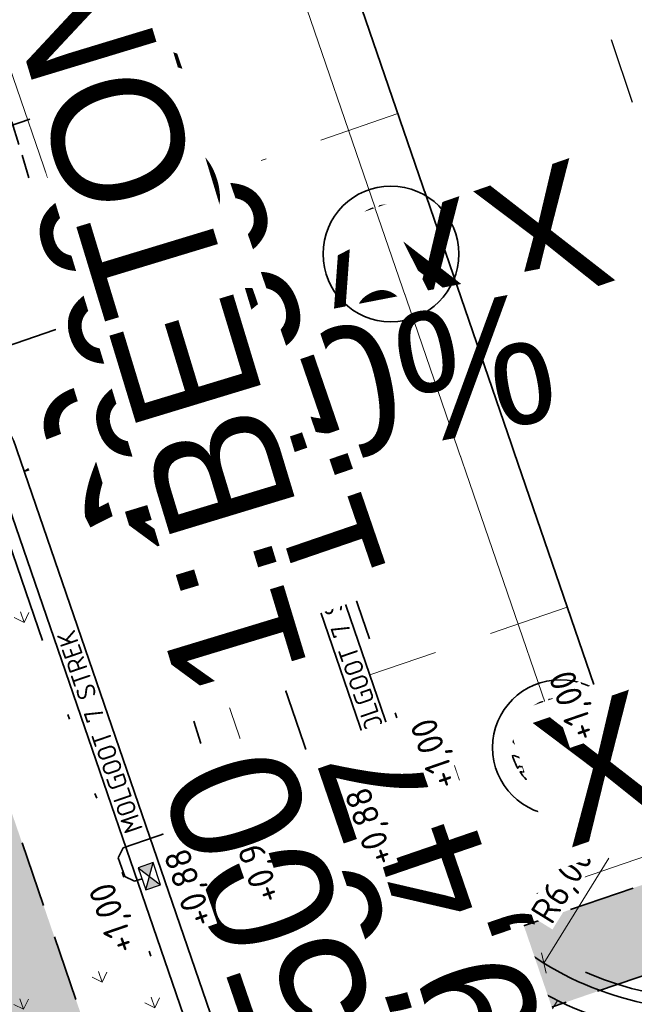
# Model space of a CAD drawing. Header units: metres. Extents: x 264779 to 275389, y 575281 to 580396.
# Tile 113 of 174: x 265373 to 265385, y 577017 to 577036. Entities that reach past the tile are written whole.
import ezdxf
from ezdxf.enums import TextEntityAlignment as Align

# ---------------------------------------------------------------- set-up
doc = ezdxf.new("R2018")
doc.units = ezdxf.units.M
doc.set_wipeout_variables(frame=1)
for name, pattern in [('AM-AS', [16, 10, -2, 2, -2]), ('B-WE-RI-HWA_HUISAANSLUITING_PVC_125-G', [10, 3.25, -0.75, 1.25, -0.75, 1.25, -0.75, 1.25, -0.75]), ('B-WE-RI-HWA_HUISAANSLUITING_PVC_160-G', [20, 6.5, -1.5, 2.5, -1.5, 2.5, -1.5, 2.5, -1.5]), ('B-WE-RI-HWA_PVC_125-G', [10, 2.25, -1.083333, 2.25, -1.083333, 2.25, -1.083333]), ('B-WE-VH-KANTOPSLUITING_TROTTOIRBAND_RWS_[AFMETINGEN1]-G', [10, 2.5, -1.5, 0, -1.5, 0, -1.5, 0, -1.5, 0, -1.5]), ('DASHED', [19.05, 12.7, -6.35]), ('HIDDEN', [9.525, 6.35, -3.175])]:
    doc.linetypes.add(name, pattern=pattern)
for name, color, linetype, lineweight, true_color in [('N-BH-KG-GRENS_PERCEEL-G', 160, 'KG-PERCEEL', 18, 0x003fff), ('N-GV-GR-BOOM-S', 7, 'Continuous', 35, 0x00a500), ('N-GV-GR-GRAS_BERMKRUIDENMENGSEL-A', 7, 'Continuous', 18, 0x00a500), ('N-OI-RI-BELUCHTINGSDRAINAGE_PVC_160-G', 3, 'B-WE-RI-DRAINAGE_PVC_160-G', 35, 0x00ff00), ('N-OI-RI-DWA_HUISAANSLUITING_PVC_160-G', 20, 'B-WE-RI-DWA_HUISAANSLUITING_PVC_160-G', 35, 0xff3f00), ('N-OI-RI-DWA_PVC_250-G', 20, 'B-WE-RI-DWA_PVC_250-G', 35, 0xff3f00), ('N-OI-RI-HWA_BETON_500-G', 150, 'B-WE-RI-HWA_PVC_125-G', 35, 0x007fff), ('N-OI-RI-HWA_HUISAANSLUITING_PVC_160-G', 150, 'B-WE-RI-HWA_HUISAANSLUITING_PVC_160-G', 35, 0x007fff), ('N-OI-RI-HWA_KOLKAANSLUITING_PVC_160-G', 150, 'B-WE-RI-HWA_HUISAANSLUITING_PVC_125-G', 35, 0x007fff), ('N-WE-RI-HWA_KOLK-S', 150, 'Continuous', 25, 0x007fff)]:
    doc.layers.add(name, color=color, linetype=linetype, lineweight=lineweight, true_color=true_color)
for name, color, linetype, lineweight in [('N-CO-AM-AS-G', 10, 'AM-AS', 9), ('N-OI-RI-ALGEMEEN-B.O.B.-T25', 7, 'Continuous', 25), ('N-OI-RI-ALGEMEEN-INFORMATIE-T25', 7, 'Continuous', 25), ('N-OI-RI-ALGEMEEN-STROOMRICHTING-S', 7, 'Continuous', 25), ('N-OI-RI-ALGEMEEN-VERHANG-T25', 7, 'Continuous', 25), ('N-WA-RI-DETAIL1-G', 1, 'HIDDEN', 18), ('N-WE-GW-BERM-G', 90, 'Continuous', 35), ('N-WE-KL-TRACE-A', 7, 'Continuous', 25), ('N-WE-KL-TRACE-G', 7, 'DASHED', 35), ('N-WE-VH-GOOT_SBS-G', 40, 'Continuous', 35), ('N-WE-VH-KANTOPSLUITING_TROTTOIRBAND_RWS_110-220x250-G', 60, 'B-WE-VH-KANTOPSLUITING_TROTTOIRBAND_RWS_[AFMETINGEN1]-G', 35), ('N-WE-VH-KNIKLIJN_AANDUIDING-G', 30, 'Continuous', 18), ('N-WE-VH-VERHARDING_STRAATBAKSTEEN_DIKFORMAAT_KEPER-G', 40, 'Continuous', 35), ('N-XX-AL-HOOGTELABEL-T25-M', 7, 'Continuous', 25), ('T-WE-GR-TOEKOMSTIG-G', 3, 'DASHED', 25), ('X-XX-AL-AANPIJLING-T25', 7, 'Continuous', 25), ('X-XX-AL-T18-1000', 10, 'Continuous', 18), ('X-XX-AL-VERKANTING_DAKPROFIEL-S', 7, 'Continuous', 25)]:
    doc.layers.add(name, color=color, linetype=linetype, lineweight=lineweight)
doc.layers.add('X-XX-AL-HULPLAAG-G', color=6, linetype='Continuous', lineweight=18, plot=False)
doc.styles.add('NLCS-ISO', font='NLCS-ISO.ttf')
doc.styles.add('NLCS-ISO-ANNOTATIVE-T18', font='NLCS-ISO.ttf', dxfattribs={"height": 1.8})
doc.styles.add('NLCS-ISO-ANNOTATIVE-T25', font='NLCS-ISO.ttf', dxfattribs={"height": 2.5})
doc.styles.add('NLCS-ISO-M1000-T25', font='NLCS-ISO.ttf', dxfattribs={"height": 2.5})
doc.styles.get("Standard").update_dxf_attribs({"font": 'arial.ttf'})
doc.linetypes.add('B-WE-RI-DRAINAGE_PVC_160-G', pattern='A,10.25,-3,[160,NLCS.shx,S=0.25,R=0,X=0,Y=0],-3.5,["o",Standard,S=1,R=0,X=-0.35,Y=-0.35],-3.25', length=20)
doc.linetypes.add('B-WE-RI-DWA_HUISAANSLUITING_PVC_160-G', pattern='A,2.5,-1,[160,NLCS.shx,S=0.25,R=0,X=0,Y=0],-1.5,[160,NLCS.shx,S=0.25,R=0,X=0,Y=0],-1.5,[160,NLCS.shx,S=0.25,R=0,X=0,Y=0],-1,2.5', length=10)
doc.linetypes.add('B-WE-RI-DWA_PVC_250-G', pattern='A,6,-5.5,["O   O   O",NLCS-ISO,S=0.5,R=0,X=-2.5,Y=-0.2],-3.5,5', length=20)
doc.linetypes.add('KG-PERCEEL', pattern='A,2.75,-1,["P",Standard,S=0.9,R=0,X=-0.5,Y=-0.45],-1,2.75,-1,[5,NLCS.shx,S=0.375,R=0,X=0,Y=0],-1', length=9.5)
doc.dimstyles.new('NLCS-ANNOTATIVE-T25-SCHRAP', dxfattribs={"dimtxt": 2.5, "dimasz": 1.4, "dimexe": 2, "dimexo": 2, "dimgap": 0.7, "dimtad": 1, "dimzin": 0, "dimtxsty": 'NLCS-ISO-ANNOTATIVE-T25', "dimblk": 'OBLIQUE', "dimcen": 2.5, "dimdle": 2, "dimclrd": 256, "dimclre": 256, "dimclrt": 256, "dimadec": 1, "dimazin": 0, "dimtfac": 1, "dimtofl": 0, "dimtmove": 1, "dimatfit": 0, "dimldrblk": 'OBLIQUE', "dimfxl": 2, "dimfxlon": 1, "dimtfillclr": 256, "dimtolj": 1, "dimtzin": 0, "dimlwd": 18, "dimlwe": 18, "dimarcsym": 0})

# ---------------------------------------------------------------- blocks, each defined once
blk = doc.blocks.new('_Oblique')
at = {"color": 0, "linetype": 'ByBlock', "lineweight": -2}
blk.add_line((-0.5, -0.5), (0.5, 0.5), dxfattribs=at)
blk = doc.blocks.new('*D121')
at = {"layer": 'Defpoints', "color": 0, "transparency": 16777216}
for p in [(265374.944, 577037.887), (265372.8, 577027.195), (265380.832, 577020.74)]:
    blk.add_point(p, dxfattribs=at)
at = {"layer": 'X-XX-AL-AANPIJLING-T25', "lineweight": 18, "transparency": 16777216}
for p, q in [((265375.073, 577037.508), (265374.814, 577038.265)), ((265369.363, 577035.97), (265375.322, 577038.017)), ((265369.872, 577035.722), (265369.612, 577036.479))]:
    blk.add_line(p, q, dxfattribs=at)
at = {"layer": 'X-XX-AL-AANPIJLING-T25', "lineweight": 18, "transparency": 16777216, "xscale": 0.28, "yscale": 0.28, "zscale": 0.28}
for p, rotation in [((265374.944, 577037.887), 18.95339913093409), ((265369.742, 577036.1), 198.9533991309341)]:
    blk.add_blockref('_Oblique', p, dxfattribs=dict(at, rotation=rotation))
at = {"layer": 'X-XX-AL-AANPIJLING-T25', "transparency": 16777216, "insert": (265372.2, 577037.41), "char_height": 0.5, "attachment_point": 5, "rotation": 18.9534, "style": 'NLCS-ISO-ANNOTATIVE-T25', "bg_fill": 3, "box_fill_scale": 1.1, "bg_fill_color": 256, "bg_fill_true_color": 13158600, "bg_fill_transparency": 0}
blk.add_mtext('\\A1;5,50', dxfattribs=at)
blk = doc.blocks.new('*U37')
h = blk.add_hatch(color=256)
h.dxf.hatch_style = 1
h.paths.add_polyline_path([(10.64, 3.654), (0, 0), (-10.64, -3.654), (0.812, -2.364)])
at = {"flags": 128}
blk.add_lwpolyline([(10.64, 3.654), (0, 0), (-10.64, -3.654), (0.812, -2.364)], close=True, dxfattribs=at)
at = {"lineweight": 30, "flags": 27}
blk.add_attdef('HELLING_2', text='', height=2.5, rotation=206.9534, dxfattribs=at).set_placement((10.719, -1.764), align=Align.TOP_LEFT)
at = {"lineweight": 30}
blk.add_attdef('HELLING', text='', height=2.5, rotation=190.9534, dxfattribs=at).set_placement((-1.233, -6.609), align=Align.TOP_LEFT)
blk = doc.blocks.new('*D68')
at = {"layer": 'Defpoints', "color": 0, "transparency": 16777216}
for p in [(265386.543, 577022.583), (265383.389, 577017.479)]:
    blk.add_point(p, dxfattribs=at)
at = {"layer": 'X-XX-AL-AANPIJLING-T25', "lineweight": 18, "transparency": 16777216}
blk.add_line((265384.632, 577019.491), (265383.389, 577017.479), dxfattribs=at)
at = {"layer": 'X-XX-AL-AANPIJLING-T25', "lineweight": 18, "transparency": 16777216, "xscale": 0.28, "yscale": 0.28, "zscale": 0.28, "rotation": 238.288108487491}
blk.add_blockref('_Oblique', (265383.389, 577017.479), dxfattribs=at)
at = {"layer": 'X-XX-AL-AANPIJLING-T25', "transparency": 16777216, "insert": (265383.784, 577018.954), "char_height": 0.5, "attachment_point": 5, "rotation": 58.2881, "style": 'NLCS-ISO-ANNOTATIVE-T25', "bg_fill": 3, "box_fill_scale": 1.1, "bg_fill_color": 256, "bg_fill_true_color": 13158600, "bg_fill_transparency": 0}
blk.add_mtext('\\A1;R6,00', dxfattribs=at)
blk = doc.blocks.new('*U97')
blk.add_wipeout([(-1.125, 0.75), (1.125, 0.75), (1.125, -0.75), (-1.125, -0.75)])
h = blk.add_hatch(color=256)
h.dxf.hatch_style = 1
h.paths.add_polyline_path([(0, 0), (-1.125, 0.75), (-1.125, -0.75)])
h.paths.add_polyline_path([(1.125, -0.75), (1.125, 0.75), (0, 0)])
for p, q in [((-1.125, -0.75), (1.125, 0.75)), ((1.125, -0.75), (-1.125, 0.75))]:
    blk.add_line(p, q)
at = {"flags": 128}
blk.add_lwpolyline([(-1.125, -0.75), (1.125, -0.75), (1.125, 0.75), (-1.125, 0.75)], close=True, dxfattribs=at)
blk = doc.blocks.new('*D98')
at = {"layer": 'Defpoints', "color": 0, "transparency": 16777216}
for p in [(265378.727, 577039.186), (265379.159, 577037.928), (265380.832, 577020.74)]:
    blk.add_point(p, dxfattribs=at)
at = {"layer": 'X-XX-AL-AANPIJLING-T25', "lineweight": 18, "transparency": 16777216}
for p, q in [((265378.857, 577038.808), (265378.597, 577039.564)), ((265374.565, 577037.757), (265379.105, 577039.316)), ((265375.073, 577037.508), (265374.814, 577038.265))]:
    blk.add_line(p, q, dxfattribs=at)
at = {"layer": 'X-XX-AL-AANPIJLING-T25', "lineweight": 18, "transparency": 16777216, "xscale": 0.28, "yscale": 0.28, "zscale": 0.28}
for p, rotation in [((265378.727, 577039.186), 18.95339913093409), ((265374.944, 577037.887), 198.9533991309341)]:
    blk.add_blockref('_Oblique', p, dxfattribs=dict(at, rotation=rotation))
at = {"layer": 'X-XX-AL-AANPIJLING-T25', "transparency": 16777216, "insert": (265376.692, 577038.953), "char_height": 0.5, "attachment_point": 5, "rotation": 18.9534, "style": 'NLCS-ISO-ANNOTATIVE-T25', "bg_fill": 3, "box_fill_scale": 1.1, "bg_fill_color": 256, "bg_fill_true_color": 13158600, "bg_fill_transparency": 0}
blk.add_mtext('\\A1;4,00', dxfattribs=at)
blk = doc.blocks.new('*U162')
at = {"layer": 'N-OI-RI-ALGEMEEN-B.O.B.-T25', "lineweight": 30, "ltscale": 0.5, "oblique": 30, "flags": 37}
for tag, p in [('+0,00', (-30.297, 89.774)), ('+0,01', (0.221, 0.903))]:
    blk.add_attdef(tag, text='', height=2.5, rotation=108.9534, dxfattribs=at).set_placement(p, align=Align.TOP_LEFT)
at = {"layer": 'N-OI-RI-ALGEMEEN-INFORMATIE-T25', "lineweight": 30, "ltscale": 0.5, "oblique": 30, "flags": 37}
blk.add_attdef('BETON%%C160', text='', height=2.5, rotation=108.9534, dxfattribs=at).set_placement((-21.554, 53.419), align=Align.TOP_RIGHT)
at = {"layer": 'N-OI-RI-ALGEMEEN-VERHANG-T25', "lineweight": 30, "ltscale": 0.5, "oblique": 30, "flags": 37}
blk.add_attdef('1:1000', text='', height=2.5, rotation=108.9534, dxfattribs=at).set_placement((-13.005, 39.417), align=Align.TOP_LEFT)
blk = doc.blocks.new('*U159')
at = {"layer": 'N-OI-RI-ALGEMEEN-STROOMRICHTING-S', "ltscale": 0.99999}
blk.add_hatch(color=256, dxfattribs=at).paths.add_polyline_path([(-22.87, 75.285), (-20.338, 70.175), (-22.132, 69.63)])
at = {"flags": 128}
blk.add_lwpolyline([(0, 0), (-46.507, 153.092)], dxfattribs=at)
at = {"layer": 'N-OI-RI-ALGEMEEN-STROOMRICHTING-S', "ltscale": 0.99999}
blk.add_lwpolyline([(-22.87, 75.285), (-20.338, 70.175), (-22.132, 69.63)], close=True, dxfattribs=at)
at = {"layer": 'N-OI-RI-ALGEMEEN-B.O.B.-T25', "lineweight": 30, "ltscale": 0.5, "oblique": 30, "flags": 56}
for tag, p in [('+0,00', (-43.9, 142.777)), ('+0,01', (-0.708, 0.602))]:
    blk.add_attdef(tag, text='', height=2.5, rotation=106.89791, dxfattribs=at).set_placement(p, align=Align.BOTTOM_LEFT)
at = {"layer": 'N-OI-RI-ALGEMEEN-INFORMATIE-T25', "lineweight": 30, "ltscale": 0.5, "oblique": 30, "flags": 56}
blk.add_attdef('BETON%%C160', text='', height=2.5, rotation=106.89791, dxfattribs=at).set_placement((-18.089, 69.78), align=Align.BOTTOM_RIGHT)
at = {"layer": 'N-OI-RI-ALGEMEEN-VERHANG-T25', "lineweight": 30, "ltscale": 0.5, "oblique": 30, "flags": 56}
blk.add_attdef('1:1000', text='', height=2.5, rotation=106.89791, dxfattribs=at).set_placement((-17.069, 54.461), align=Align.BOTTOM_LEFT)
blk = doc.blocks.new('*U168')
at = {"layer": 'N-OI-RI-ALGEMEEN-B.O.B.-T25', "lineweight": 30, "ltscale": 0.5, "oblique": 30}
blk.add_attdef('+0,00', text='', height=2.5, rotation=108.95331, dxfattribs=at).set_placement((-72.567, 212.91), align=Align.TOP_LEFT)
at = {"layer": 'N-OI-RI-ALGEMEEN-B.O.B.-T25', "lineweight": 30, "ltscale": 0.5, "oblique": 30, "flags": 63}
blk.add_attdef('+0,01', text='', height=2.5, rotation=108.95331, dxfattribs=at).set_placement((-0.381, 2.656), align=Align.TOP_LEFT)
at = {"layer": 'N-OI-RI-ALGEMEEN-INFORMATIE-T25', "lineweight": 30, "ltscale": 0.5, "oblique": 30}
blk.add_attdef('BETON%%C160', text='', height=2.5, rotation=108.95331, dxfattribs=at).set_placement((-40.468, 108.672), align=Align.TOP_RIGHT)
at = {"layer": 'N-OI-RI-ALGEMEEN-VERHANG-T25', "lineweight": 30, "ltscale": 0.5, "oblique": 30}
blk.add_attdef('1:1000', text='', height=2.5, rotation=108.95331, dxfattribs=at).set_placement((-33.026, 97.715), align=Align.TOP_LEFT)
blk = doc.blocks.new('*U169')
at = {"layer": 'N-OI-RI-ALGEMEEN-STROOMRICHTING-S', "ltscale": 0.99999}
blk.add_hatch(color=256, dxfattribs=at).paths.add_polyline_path([(-27.746, 80.783), (-28.686, 86.408), (-30.459, 85.799)])
at = {"flags": 128}
blk.add_lwpolyline([(0, 0), (-47.096, 137.139)], dxfattribs=at)
at = {"layer": 'N-OI-RI-ALGEMEEN-STROOMRICHTING-S', "ltscale": 0.99999}
blk.add_lwpolyline([(-27.746, 80.783), (-28.686, 86.408), (-30.459, 85.799)], close=True, dxfattribs=at)
at = {"layer": 'N-OI-RI-ALGEMEEN-B.O.B.-T25', "lineweight": 30, "ltscale": 0.5, "oblique": 30, "flags": 63}
for tag, p in [('+0,00', (-43.571, 128.428)), ('+0,01', (-0.381, 2.656))]:
    blk.add_attdef(tag, text='', height=2.5, rotation=108.95331, dxfattribs=at).set_placement(p, align=Align.TOP_LEFT)
at = {"layer": 'N-OI-RI-ALGEMEEN-INFORMATIE-T25', "lineweight": 30, "ltscale": 0.5, "oblique": 30}
blk.add_attdef('BETON%%C160', text='', height=2.5, rotation=108.95331, dxfattribs=at).set_placement((-24.878, 63.274), align=Align.TOP_RIGHT)
at = {"layer": 'N-OI-RI-ALGEMEEN-VERHANG-T25', "lineweight": 30, "ltscale": 0.5, "oblique": 30}
blk.add_attdef('1:1000', text='', height=2.5, rotation=108.95331, dxfattribs=at).set_placement((-17.436, 52.318), align=Align.TOP_LEFT)
blk = doc.blocks.new('BOOM')
blk.add_lwpolyline([(0.399, 4.344), (0.407, 4.354), (0.414, 4.362), (0.422, 4.369), (0.429, 4.376), (0.436, 4.383), (0.442, 4.39), (0.449, 4.397), (0.456, 4.406), (0.462, 4.416), (0.468, 4.428), (0.473, 4.442), (0.476, 4.459), (0.477, 4.479), (0.475, 4.504), (0.469, 4.533), (0.438, 4.642, -0.52938), (0.488, 4.701, -0.087139), (2.045, 4.264, -0.372341), (2.106, 4.124), (2.17, 3.798), (2.01, 3.638), (1.837, 3.675), (1.629, 3.519), (1.709, 3.321), (1.923, 3.252), (2.5, 3.385), (2.641, 3.307), (2.627, 3.183), (2.496, 3.102), (2.376, 2.712), (2.529, 2.462), (2.921, 3.086, -0.504641), (3.14, 2.895, 0.331948), (3.267, 2.693, 0.282008), (3.681, 2.769), (3.648, 2.752, -0.512156), (3.838, 2.751, -0.16076), (4.697, -0.052), (4.589, -0.156), (4.588, -0.271), (4.483, -0.29), (4.496, -0.404), (4.332, -0.351), (4.282, -0.479), (4.484, -0.613), (4.548, -0.664), (4.659, -0.552, -0.106371), (4.002, -2.407), (3.416, -2.029), (3.308, -2.104), (3.238, -1.793), (3.03, -1.543), (2.788, -1.545), (2.793, -1.835), (2.61, -2.469), (2.637, -2.59), (2.771, -2.609), (3.623, -2.935, -0.236298), (-0.208, -4.622, 0.159625), (-0.32, -4.398, 0.350802), (-0.29, -4.175, -0.504641), (-0.553, -4.05), (-0.489, -3.845), (-0.597, -3.653), (-0.739, -3.667), (-0.76, -3.821), (-0.868, -3.883), (-0.996, -3.785), (-1.106, -3.204), (-1.19, -3.12), (-1.403, -3.126), (-1.462, -3.379), (-1.549, -3.406), (-1.631, -3.617), (-1.847, -3.501, 0.733583), (-1.768, -3.663, -0.861625), (-1.724, -3.806, 0.279978), (-1.884, -4.05), (-1.877, -4.059, -0.827056), (-2.036, -4.225, -0.116774), (-3.828, -2.357), (-3.793, -2.35), (-3.765, -2.342), (-3.742, -2.333), (-3.724, -2.324), (-3.71, -2.313), (-3.7, -2.303), (-3.692, -2.292), (-3.474, -2.014), (-3.469, -2.004), (-3.465, -1.994), (-3.462, -1.985), (-3.459, -1.976), (-3.456, -1.967), (-3.452, -1.957), (-3.449, -1.946), (-3.444, -1.935), (-3.438, -1.923), (-3.431, -1.909), (-3.424, -1.895), (-3.416, -1.881), (-3.408, -1.866), (-3.401, -1.851), (-3.395, -1.836), (-3.389, -1.821), (-3.385, -1.806), (-3.381, -1.792), (-3.38, -1.779), (-3.379, -1.766), (-3.38, -1.755), (-3.382, -1.745), (-3.385, -1.737), (-3.389, -1.731), (-3.395, -1.726), (-3.402, -1.723), (-3.41, -1.722), (-3.419, -1.721), (-3.428, -1.72), (-3.438, -1.719), (-3.449, -1.717), (-3.459, -1.715), (-3.47, -1.711), (-3.481, -1.706), (-3.493, -1.699), (-3.504, -1.692), (-3.516, -1.684), (-3.528, -1.675), (-3.54, -1.665), (-3.552, -1.656), (-3.565, -1.646), (-3.577, -1.635), (-3.59, -1.625), (-3.602, -1.614), (-3.826, -1.87), (-3.837, -1.858), (-3.847, -1.844), (-3.857, -1.83), (-3.865, -1.814), (-3.876, -1.799), (-3.89, -1.786), (-3.911, -1.778), (-3.94, -1.774), (-3.982, -1.778), (-4.037, -1.791), (-4.109, -1.814, -0.040997), (-4.417, -0.947), (-4.257, -0.975), (-4.114, -1.066), (-4.038, -0.997), (-3.947, -0.855), (-4.035, -0.721), (-3.986, -0.523), (-4.167, -0.508), (-4.289, -0.39), (-4.51, -0.535, -0.05814), (-4.599, 0.764), (-4.473, 0.74), (-3.963, 0.336), (-3.743, 0.412), (-2.884, 0.639), (-2.811, 0.922), (-3.143, 1.054), (-3.194, 1.163), (-3.8, 1.46), (-3.813, 1.631), (-4.018, 1.804), (-4.101, 1.973), (-3.961, 2.193), (-3.649, 2.242), (-3.365, 2.427), (-3.362, 2.619), (-3.539, 2.827), (-3.492, 2.915), (-3.562, 3.052, -0.13428), (-1.534, 4.458, -0.541727), (-1.472, 4.41), (-1.482, 4.277), (-1.48, 4.209), (-1.471, 4.156), (-1.456, 4.117), (-1.437, 4.088), (-1.415, 4.066), (-1.393, 4.05), (-1.371, 4.035), (-1.351, 4.019), (-1.333, 4.003), (-1.317, 3.988), (-1.301, 3.973), (-1.287, 3.96), (-1.272, 3.949), (-1.257, 3.942), (-1.242, 3.938), (-1.226, 3.939), (-1.209, 3.943), (-1.192, 3.95), (-1.173, 3.959), (-1.155, 3.969), (-1.136, 3.98), (-1.116, 3.989), (-1.097, 3.997), (-1.077, 4.003), (-1.057, 4.008), (-1.038, 4.011), (-1.019, 4.013), (-1.001, 4.016), (-0.983, 4.019), (-0.966, 4.024), (-0.95, 4.031), (-0.935, 4.04), (-0.922, 4.051), (-0.909, 4.064), (-0.897, 4.079), (-0.888, 3.987), (-0.867, 3.963), (-0.769, 3.797), (-0.563, 3.684), (-0.855, 4.156), (-0.849, 4.171), (-0.845, 4.184), (-0.844, 4.198), (-0.844, 4.212), (-0.848, 4.225), (-0.854, 4.239), (-0.865, 4.253), (-0.878, 4.268), (-0.896, 4.284), (-0.917, 4.303), (-0.941, 4.325), (-0.968, 4.351), (-0.998, 4.383), (-1.03, 4.421), (-1.106, 4.519, -0.543104), (-1.08, 4.593, -0.046766), (-0.216, 4.718, -0.385168), (-0.167, 4.678), (-0.14, 4.501), (-0.127, 4.446), (-0.112, 4.407), (-0.096, 4.382), (-0.079, 4.368), (-0.061, 4.361), (-0.043, 4.358), (-0.025, 4.357), (-0.008, 4.355), (0.009, 4.352), (0.025, 4.348), (0.041, 4.343), (0.056, 4.337), (0.071, 4.33), (0.086, 4.324), (0.1, 4.317), (0.114, 4.31), (0.128, 4.304), (0.141, 4.297), (0.154, 4.29), (0.166, 4.283), (0.177, 4.276), (0.186, 4.268), (0.195, 4.26), (0.202, 4.252), (0.208, 4.243), (0.213, 4.234), (0.218, 4.226), (0.223, 4.219), (0.228, 4.213), (0.233, 4.208), (0.24, 4.205), (0.248, 4.203), (0.256, 4.204), (0.266, 4.207), (0.276, 4.211), (0.287, 4.217), (0.298, 4.225), (0.31, 4.234), (0.321, 4.244), (0.332, 4.256), (0.342, 4.269), (0.353, 4.282), (0.363, 4.295), (0.372, 4.309), (0.381, 4.321), (0.39, 4.333)], format="xyb", close=True)
blk.add_circle((0, 0), 0.138)
at = {"lineweight": 30, "flags": 104}
blk.add_attdef('01', text='', height=1.8, dxfattribs=at).set_placement((-2.447, 3.094), align=Align.TOP_LEFT)

msp = doc.modelspace()

# ---------------------------------------------------------------- hatches: boundary and pattern name
at = {"layer": 'N-GV-GR-GRAS_BERMKRUIDENMENGSEL-A'}
h = msp.add_hatch(dxfattribs=at)
h.set_pattern_fill('AGR-KRUIDEN', color=256, scale=0.5625, pattern_type=2)
h.set_pattern_definition([(109.08852576, (51183.01104, 115475.64884), (-1.011904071, 0.4916046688), [0.2109375, -1.3800527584]), (64.08852576, (51183.011, 115475.6488), (-1.0119040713, 0.491604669), [0.2109375, -0.9140625]), (154.08852576, (51183.011, 115475.6488), (-0.491604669, -1.0119040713), [0.2109375, -0.9140625])])
h.paths.add_polyline_path([(265372.676, 577026.879), (265368.155, 577025.326), (265369.13, 577022.489), (265373.65, 577024.041)])
h = msp.add_hatch(dxfattribs=at)
h.set_pattern_fill('AGR-KRUIDEN', color=256, scale=0.5625, pattern_type=2)
h.set_pattern_definition([(109.08852576, (51189.67745, 115456.2369), (-1.011904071, 0.4916046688), [0.2109375, -1.3800527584]), (64.08852576, (51189.6775, 115456.2369), (-1.0119040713, 0.491604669), [0.2109375, -0.9140625]), (154.08852576, (51189.6775, 115456.2369), (-0.491604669, -1.0119040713), [0.2109375, -0.9140625])])
h.paths.add_polyline_path([(265371.16, 577016.578), (265372.134, 577013.74), (265376.655, 577015.293), (265376.363, 577016.144), (265375.68, 577018.13)])
at = {"layer": 'N-WE-KL-TRACE-A'}
h = msp.add_hatch(dxfattribs=at)
h.set_pattern_fill('DOTS', color=256, scale=0.5, angle=-0.069)
h.set_pattern_definition([(19.019479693, (53607.36198, 115305.85214), (0.02330677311, 0.175950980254), [0, -0.15875])])
h.paths.add_polyline_path([(265327.755, 576975.274), (265328.284, 576973.732), (265330.649, 576974.544), (265330.811, 576974.071), (265328.447, 576973.259), (265331.026, 576965.75), (265333.39, 576966.562), (265333.553, 576966.089), (265330.715, 576965.115), (265327.282, 576975.112), (265302.25, 576966.515), (265296.331, 576983.937), (265248.543, 576967.444), (265253.844, 576952.084), (265253.371, 576951.921), (265248.07, 576967.281), (265234.364, 576962.551), (265234.2, 576963.023), (265259.96, 576971.913), (265257.072, 576980.279), (265257.545, 576980.442), (265260.432, 576972.076), (265286.9, 576981.211), (265284.013, 576989.577), (265284.486, 576989.74), (265287.373, 576981.374), (265296.17, 576984.41), (265285.353, 577016.246), (265286.915, 577016.777), (265303.28, 576968.613), (265380.151, 576995.012), (265363.785, 577042.669), (265365.346, 577043.205), (265374.891, 577015.41), (265455.352, 577043.041), (265455.888, 577041.481), (265375.427, 577013.849), (265382.777, 576992.446), (265464.49, 577020.508), (265464.652, 577020.035), (265462.288, 577019.223), (265464.867, 577011.713), (265467.231, 577012.525), (265467.393, 577012.052), (265464.556, 577011.078), (265461.815, 577019.06), (265382.94, 576991.973), (265393.03, 576962.587), (265427.338, 576974.369), (265424.627, 576982.267), (265426.188, 576982.803), (265428.899, 576974.905), (265473.51, 576990.225), (265474.05, 576988.666), (265393.566, 576961.027), (265400.927, 576939.596), (265399.367, 576939.06), (265392.005, 576960.491), (265390.587, 576960.004), (265390.051, 576961.564), (265391.47, 576962.051), (265380.687, 576993.452), (265356.28, 576985.07), (265359.713, 576975.073), (265356.876, 576974.099), (265356.713, 576974.571), (265359.078, 576975.383), (265356.499, 576982.893), (265354.134, 576982.081), (265353.972, 576982.554), (265356.336, 576983.366), (265355.807, 576984.907)])

# ---------------------------------------------------------------- linework, layer by layer
at = {"layer": 'N-CO-AM-AS-G'}
msp.add_lwpolyline([(265405.343, 576940.901), (265370.035, 577043.713)], dxfattribs=at)
at = {"layer": 'N-OI-RI-DWA_HUISAANSLUITING_PVC_160-G', "flags": 128}
for points in [[(265366.788, 577031.332), (265374.56, 577034.001)], [(265368.436, 577026.533), (265376.208, 577029.202)]]:
    msp.add_lwpolyline(points, dxfattribs=at)
at = {"layer": 'N-OI-RI-HWA_HUISAANSLUITING_PVC_160-G', "flags": 128}
msp.add_lwpolyline([(265374.37, 577029.734), (265368.079, 577027.573)], dxfattribs=at)
at = {"layer": 'N-WA-RI-DETAIL1-G', "ltscale": 0.35, "flags": 128}
for points in [[(265376.808, 577032.457), (265378.432, 577027.728), (265382.215, 577029.027), (265380.591, 577033.756)], [(265380.056, 577022.999), (265381.68, 577018.27), (265385.463, 577019.569), (265383.839, 577024.298)]]:
    msp.add_lwpolyline(points, close=True, dxfattribs=at)
at = {"layer": 'N-WE-KL-TRACE-G', "ltscale": 0.1}
for points in [[(265303.28, 576968.613), (265380.151, 576995.012), (265363.785, 577042.669), (265365.346, 577043.205), (265374.891, 577015.41), (265455.352, 577043.041)], [(265455.888, 577041.481), (265375.427, 577013.849), (265382.777, 576992.446), (265464.49, 577020.508)]]:
    msp.add_lwpolyline(points, dxfattribs=at)
at = {"layer": 'N-WE-VH-GOOT_SBS-G', "flags": 128}
msp.add_lwpolyline([(265451.797, 577028.075), (265448.711, 577037.06), (265388.654, 577016.436, -0.414214), (265380.395, 577020.472), (265372.163, 577044.444), (265367.907, 577042.982), (265383.61, 576997.257, -0.414214), (265379.573, 576988.999), (265354.693, 576980.454), (265354.531, 576980.927), (265379.411, 576989.471, 0.414214), (265383.137, 576997.095), (265367.272, 577043.292), (265372.474, 577045.079), (265380.868, 577020.634, 0.414214), (265388.492, 577016.908), (265449.022, 577037.696), (265452.27, 577028.238)], format="xyb", close=True, dxfattribs=at)
at = {"layer": 'N-WE-VH-KNIKLIJN_AANDUIDING-G', "ltscale": 0.75}
msp.add_lwpolyline([(265380.866, 577012.175), (265383.648, 577016.763)], dxfattribs=at)
at = {"layer": 'N-WE-VH-VERHARDING_STRAATBAKSTEEN_DIKFORMAAT_KEPER-G', "flags": 128}
msp.add_lwpolyline([(265367.907, 577042.982), (265383.61, 576997.257, -0.414214), (265379.573, 576988.999), (265354.693, 576980.454), (265356.155, 576976.198), (265381.035, 576984.743, -0.414214), (265389.294, 576980.706), (265403.405, 576939.617), (265407.661, 576941.079), (265401.02, 576960.415, -0.414214), (265405.057, 576968.674), (265465.114, 576989.298), (265459.755, 577004.904, -0.414214), (265463.791, 577013.162), (265466.672, 577014.152), (265465.211, 577018.408), (265462.329, 577017.418, -0.414214), (265454.071, 577021.455), (265448.711, 577037.06), (265388.654, 577016.436, -0.414214), (265380.395, 577020.472), (265372.163, 577044.444)], format="xyb", close=True, dxfattribs=at)
at = {"layer": 'T-WE-GR-TOEKOMSTIG-G', "ltscale": 0.1, "flags": 128}
msp.add_lwpolyline([(265387.718, 577026.169), (265387.773, 577026.187), (265387.937, 577026.242), (265388.208, 577026.334), (265388.582, 577026.46), (265389.056, 577026.62), (265389.623, 577026.812), (265390.277, 577027.033), (265391.011, 577027.28), (265391.744, 577027.528), (265392.399, 577027.749), (265392.966, 577027.94), (265393.44, 577028.1), (265393.814, 577028.227), (265394.085, 577028.318), (265394.248, 577028.374), (265394.303, 577028.392), (265391.891, 577035.536), (265390.739, 577038.947), (265390.685, 577038.928), (265390.521, 577038.873), (265390.25, 577038.781), (265389.876, 577038.655), (265389.402, 577038.495), (265388.835, 577038.303), (265388.18, 577038.082), (265387.447, 577037.835), (265386.713, 577037.587), (265386.059, 577037.366), (265385.492, 577037.175), (265385.018, 577037.015), (265384.644, 577036.888), (265384.373, 577036.797), (265384.209, 577036.742), (265384.155, 577036.723)], close=True, dxfattribs=at)
at = {"layer": 'X-XX-AL-HULPLAAG-G'}
msp.add_line((265372.474, 577045.079), (265376.671, 577032.857), dxfattribs=at)
for points in [[(265407.661, 576941.079), (265370.814, 577048.373)], [(265403.215, 576940.17), (265366.558, 577046.911)]]:
    msp.add_lwpolyline(points, dxfattribs=at)

# ---------------------------------------------------------------- block references
at = {"layer": 'N-GV-GR-BOOM-S'}
ref = msp.add_blockref('BOOM', (265380.458, 577031.067), dxfattribs=dict(at, xscale=0.2, yscale=0.2, zscale=0.2, rotation=19.08852576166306))
lines = msp.add_mtext('XX', dxfattribs={"layer": '0', "insert": (265379.793, 577031.491), "char_height": 2.5, "attachment_point": 1, "rotation": 19.0885, "bg_fill": 3, "box_fill_scale": 1.125, "bg_fill_color": 256, "bg_fill_transparency": 0})
ref.add_attrib('01', '', (265379.793, 577031.491)).embed_mtext(lines)
at = {"layer": 'X-XX-AL-VERKANTING_DAKPROFIEL-S'}
ref = msp.add_blockref('*U37', (265375.559, 577027.626), dxfattribs=dict(at, xscale=0.2, yscale=0.2, zscale=0.2, rotation=180))
lines = msp.add_mtext('2,0%', dxfattribs={"layer": '0', "insert": (265373.416, 577027.979), "char_height": 2.5, "attachment_point": 1, "rotation": 26.9534, "bg_fill": 3, "box_fill_scale": 1.15, "bg_fill_color": 256, "bg_fill_transparency": 0})
ref.add_attrib('HELLING_2', '', (265373.416, 577027.979)).embed_mtext(lines)
lines = msp.add_mtext('2,0%', dxfattribs={"layer": '0', "insert": (265375.806, 577028.948), "char_height": 2.5, "attachment_point": 1, "rotation": 10.9534, "bg_fill": 3, "box_fill_scale": 1.15, "bg_fill_color": 256, "bg_fill_transparency": 0})
ref.add_attrib('HELLING', '', (265375.806, 577028.948)).embed_mtext(lines)

# ---------------------------------------------------------------- next in the draw order: block references
at = {"layer": 'N-WE-RI-HWA_KOLK-S', "yscale": 0.2, "zscale": 0.2}
for p, xscale, rotation in [((265380.559, 577020.766), -0.2, 108.9533991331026), ((265375.83, 577019.142), 0.2, 288.953399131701)]:
    msp.add_blockref('*U97', p, dxfattribs=dict(at, xscale=xscale, rotation=rotation))

# ---------------------------------------------------------------- next in the draw order: linework, layer by layer
at = {"layer": 'N-OI-RI-HWA_KOLKAANSLUITING_PVC_160-G', "flags": 128}
for points in [[(265377.224, 577020.34), (265380.622, 577021.507), (265380.812, 577021.413), (265380.936, 577021.054), (265380.843, 577020.863), (265380.701, 577020.815)], [(265377.224, 577020.34), (265375.325, 577019.688), (265375.232, 577019.497), (265375.356, 577019.138), (265375.546, 577019.045), (265375.688, 577019.093)]]:
    msp.add_lwpolyline(points, dxfattribs=at)
at = {"layer": 'N-WE-GW-BERM-G', "flags": 128}
msp.add_lwpolyline([(265458.35, 577045.128), (265385.301, 577020.042), (265373.991, 577052.977)], dxfattribs=at)

# ---------------------------------------------------------------- next in the draw order: texts
at = {"layer": 'X-XX-AL-T18-1000', "char_height": 0.36, "width": 4.0716, "attachment_point": 5, "rotation": 108.9534, "style": 'NLCS-ISO-ANNOTATIVE-T18', "bg_fill": 3, "box_fill_scale": 1.1, "bg_fill_color": 256, "bg_fill_transparency": 0}
for insert in [(265379.609, 577023.532), (265374.88, 577021.908)]:
    msp.add_mtext('MOLGOOT 7 STREK', dxfattribs=dict(at, insert=insert))

# ---------------------------------------------------------------- next in the draw order: dimensions: what is measured, and where the dimension line sits
at = {"layer": 'X-XX-AL-AANPIJLING-T25'}
dim = msp.add_radius_dim(center=(265386.543, 577022.583), mpoint=(265383.389, 577017.479), dimstyle='NLCS-ANNOTATIVE-T25-SCHRAP', override={"dimtfill": 1}, dxfattribs=at)
dim.commit()
dim.dimension.update_dxf_attribs({"geometry": '*D68', "text_midpoint": (265384.158, 577018.723), "dimtype": 164})

# ---------------------------------------------------------------- next in the draw order: linework, layer by layer
at = {"layer": 'N-BH-KG-GRENS_PERCEEL-G'}
msp.add_lwpolyline([(265388.648, 577061.081), (265373.016, 577055.814), (265385.301, 577020.042), (265400.718, 577025.336)], close=True, dxfattribs=at)
at = {"layer": 'N-OI-RI-BELUCHTINGSDRAINAGE_PVC_160-G'}
msp.add_circle((265383.706, 577021.609), 1.3, dxfattribs=at)
at = {"layer": 'N-WE-VH-KANTOPSLUITING_TROTTOIRBAND_RWS_110-220x250-G', "ltscale": 0.99999, "flags": 128}
msp.add_lwpolyline([(265396.521, 577019.898), (265388.42, 577017.117, -0.414214), (265381.076, 577020.706), (265372.61, 577045.358), (265366.992, 577043.429)], format="xyb", dxfattribs=at)
msp.add_lwpolyline([(265372.968, 577026.027), (265376.362, 577016.144)], dxfattribs=at)
at = {"layer": 'X-XX-AL-HULPLAAG-G'}
msp.add_line((265373.962, 577049.982), (265383.706, 577021.609), dxfattribs=at)

# ---------------------------------------------------------------- next in the draw order: block references
at = {"layer": 'N-GV-GR-BOOM-S'}
ref = msp.add_blockref('BOOM', (265383.706, 577021.609), dxfattribs=dict(at, xscale=0.2, yscale=0.2, zscale=0.2, rotation=19.08852576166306))
lines = msp.add_mtext('XX', dxfattribs={"layer": '0', "insert": (265383.041, 577022.033), "char_height": 2.5, "attachment_point": 1, "rotation": 19.0885, "bg_fill": 3, "box_fill_scale": 1.125, "bg_fill_color": 256, "bg_fill_transparency": 0})
ref.add_attrib('01', '', (265383.041, 577022.033)).embed_mtext(lines)
at = {"layer": 'N-OI-RI-DWA_PVC_250-G'}
ref = msp.add_blockref('*U169', (265381.556, 577013.628), dxfattribs=dict(at, xscale=0.2, yscale=0.2, zscale=0.2))
lines = msp.add_mtext('1:250', dxfattribs={"layer": 'N-OI-RI-ALGEMEEN-VERHANG-T25', "ltscale": 0.5, "insert": (265378.069, 577024.092), "char_height": 2.5, "attachment_point": 1, "rotation": 108.9533, "bg_fill": 3, "box_fill_scale": 1.1, "bg_fill_color": 256, "bg_fill_transparency": 0})
ref.add_attrib('1:1000', '', (265378.069, 577024.092)).embed_mtext(lines)
lines = msp.add_mtext('-0,47', dxfattribs={"layer": 'N-OI-RI-ALGEMEEN-B.O.B.-T25', "ltscale": 0.5, "insert": (265381.48, 577014.159), "char_height": 2.5, "attachment_point": 1, "rotation": 108.9533, "bg_fill": 3, "box_fill_scale": 1.1, "bg_fill_color": 256, "bg_fill_transparency": 0})
ref.add_attrib('+0,01', '', (265381.48, 577014.159)).embed_mtext(lines)
lines = msp.add_mtext('PVC %%C250', dxfattribs={"layer": 'N-OI-RI-ALGEMEEN-INFORMATIE-T25', "ltscale": 0.5, "insert": (265376.581, 577026.283), "char_height": 2.5, "attachment_point": 1, "rotation": 108.9533, "bg_fill": 3, "box_fill_scale": 1.1, "bg_fill_color": 256, "bg_fill_transparency": 0})
ref.add_attrib('BETON%%C160', '', (265376.581, 577026.283)).embed_mtext(lines)
ref = msp.add_blockref('*U168', (265397.471, 576967.285), dxfattribs=dict(at, xscale=0.2, yscale=0.2, zscale=0.2))
lines = msp.add_mtext('-1,19', dxfattribs={"layer": 'N-OI-RI-ALGEMEEN-B.O.B.-T25', "ltscale": 0.5, "insert": (265382.958, 577009.867), "char_height": 2.5, "attachment_point": 1, "rotation": 108.9533, "bg_fill": 3, "box_fill_scale": 1.1, "bg_fill_color": 256, "bg_fill_transparency": 0})
ref.add_attrib('+0,00', '', (265382.958, 577009.867)).embed_mtext(lines)
at = {"layer": 'N-OI-RI-HWA_BETON_500-G'}
ref = msp.add_blockref('*U159', (265379.915, 577011.478), dxfattribs=dict(at, xscale=0.2, yscale=0.2, zscale=0.2))
lines = msp.add_mtext('1:1000', dxfattribs={"layer": 'N-OI-RI-ALGEMEEN-VERHANG-T25', "ltscale": 0.5, "insert": (265376.502, 577022.371), "char_height": 2.5, "attachment_point": 1, "rotation": 106.8979, "bg_fill": 3, "box_fill_scale": 1.1, "bg_fill_color": 256, "bg_fill_transparency": 0})
ref.add_attrib('1:1000', '', (265376.502, 577022.371)).embed_mtext(lines)
lines = msp.add_mtext('-0,70', dxfattribs={"layer": 'N-OI-RI-ALGEMEEN-B.O.B.-T25', "ltscale": 0.5, "insert": (265379.774, 577011.599), "char_height": 2.5, "attachment_point": 1, "rotation": 106.8979, "bg_fill": 3, "box_fill_scale": 1.1, "bg_fill_color": 256, "bg_fill_transparency": 0})
ref.add_attrib('+0,01', '', (265379.774, 577011.599)).embed_mtext(lines)
lines = msp.add_mtext('BETON %%C500', dxfattribs={"layer": 'N-OI-RI-ALGEMEEN-INFORMATIE-T25', "ltscale": 0.5, "insert": (265376.298, 577025.435), "char_height": 2.5, "attachment_point": 1, "rotation": 106.8979, "bg_fill": 3, "box_fill_scale": 1.1, "bg_fill_color": 256, "bg_fill_transparency": 0})
ref.add_attrib('BETON%%C160', '', (265376.298, 577025.435)).embed_mtext(lines)
ref = msp.add_blockref('*U162', (265387.02, 576990.789), dxfattribs=dict(at, xscale=0.2, yscale=0.2, zscale=0.2))
lines = msp.add_mtext('BETON %%C500', dxfattribs={"layer": 'N-OI-RI-ALGEMEEN-INFORMATIE-T25', "ltscale": 0.5, "insert": (265382.71, 577001.473), "char_height": 2.5, "attachment_point": 1, "rotation": 108.9534, "bg_fill": 3, "box_fill_scale": 1.1, "bg_fill_color": 256, "bg_fill_transparency": 0})
ref.add_attrib('BETON%%C160', '', (265382.71, 577001.473)).embed_mtext(lines)

# ---------------------------------------------------------------- next in the draw order: texts
at = {"layer": 'N-XX-AL-HOOGTELABEL-T25-M', "char_height": 0.5, "width": 1.04288, "attachment_point": 1, "rotation": 108.9534, "style": 'NLCS-ISO-M1000-T25', "bg_fill": 3, "box_fill_scale": 1.1, "bg_fill_color": 256, "bg_fill_transparency": 0}
for s, insert in [('+1,00', (265383.921, 577021.665)), ('+0,92', (265377.885, 577018.56)), ('+0,88', (265376.593, 577018.107)), ('+1,00', (265375.1, 577017.595))]:
    msp.add_mtext(s, dxfattribs=dict(at, insert=insert))

# ---------------------------------------------------------------- next in the draw order: dimensions: what is measured, and where the dimension line sits
at = {"layer": 'X-XX-AL-AANPIJLING-T25'}
dim = msp.add_linear_dim(base=(265374.944, 577037.887), p1=(265372.8, 577027.195), p2=(265380.832, 577020.74), angle=198.9534, dimstyle='NLCS-ANNOTATIVE-T25-SCHRAP', override={"dimtfill": 1}, dxfattribs=at)
dim.commit()
dim.dimension.update_dxf_attribs({"geometry": '*D121', "text_midpoint": (265372.2, 577037.41)})

# ---------------------------------------------------------------- next in the draw order: linework, layer by layer
at = {"layer": 'N-OI-RI-BELUCHTINGSDRAINAGE_PVC_160-G'}
msp.add_circle((265380.458, 577031.067), 1.3, dxfattribs=at)

# ---------------------------------------------------------------- next in the draw order: dimensions: what is measured, and where the dimension line sits
at = {"layer": 'X-XX-AL-AANPIJLING-T25'}
dim = msp.add_linear_dim(base=(265378.727, 577039.186), p1=(265380.832, 577020.74), p2=(265379.159, 577037.928), angle=198.9534, dimstyle='NLCS-ANNOTATIVE-T25-SCHRAP', override={"dimtfill": 1}, dxfattribs=at)
dim.commit()
dim.dimension.update_dxf_attribs({"geometry": '*D98', "text_midpoint": (265376.692, 577038.953)})

# ---------------------------------------------------------------- next in the draw order: texts
at = {"layer": 'N-XX-AL-HOOGTELABEL-T25-M', "char_height": 0.5, "width": 1.04288, "attachment_point": 1, "rotation": 108.9534, "style": 'NLCS-ISO-M1000-T25', "bg_fill": 3, "box_fill_scale": 1.1, "bg_fill_color": 256, "bg_fill_transparency": 0}
for s, insert in [('+1,00', (265381.263, 577020.748)), ('+0,88', (265380.057, 577019.28))]:
    msp.add_mtext(s, dxfattribs=dict(at, insert=insert))

doc.saveas('drawing.dxf')
